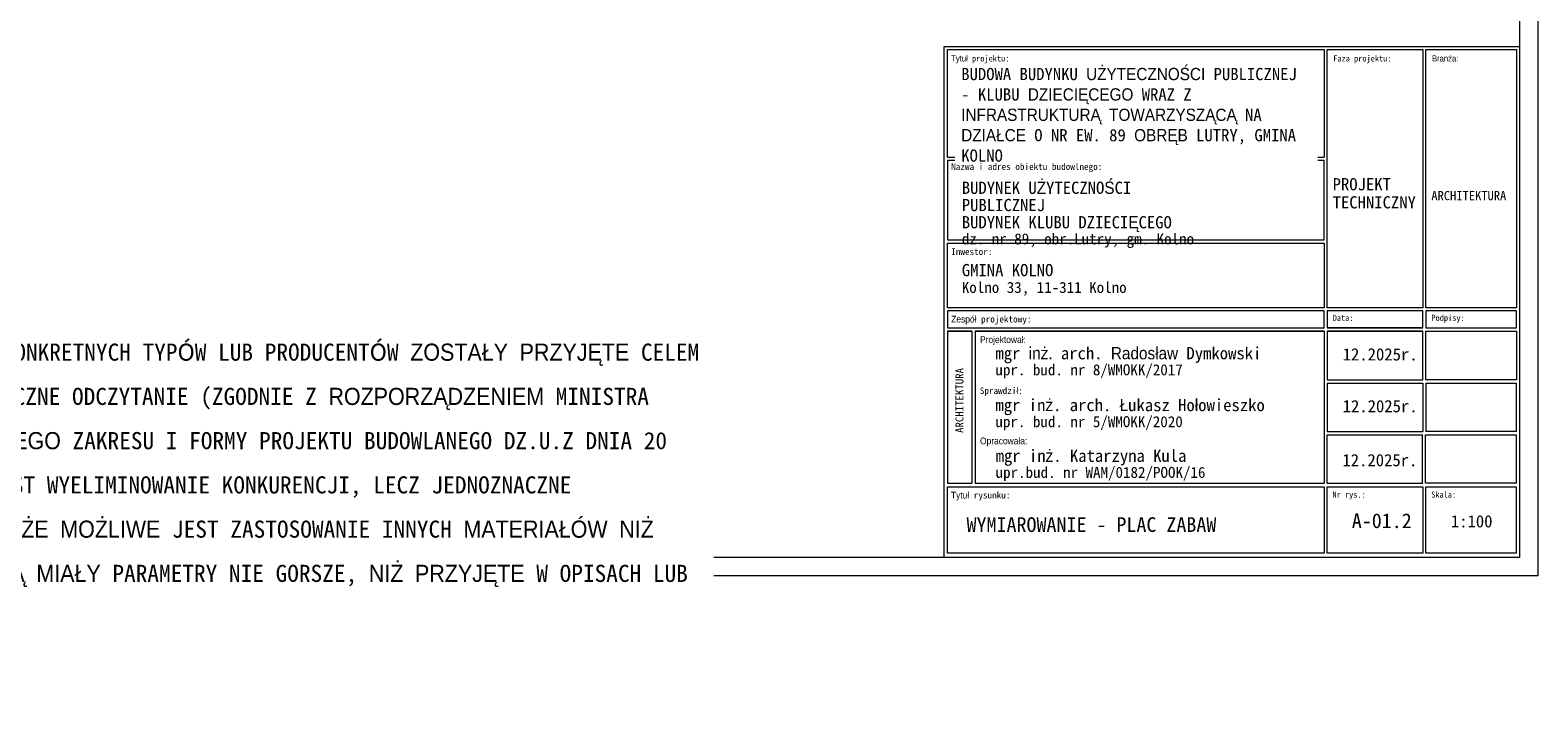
# Model space of a CAD drawing. Header units: feet. Extents: x 7493042 to 7493387, y 5986509 to 5986725.
# Tile 60 of 73: x 7493360 to 7493385, y 5986509 to 5986520. Entities that reach past the tile are written whole.
import ezdxf

# ---------------------------------------------------------------- set-up
doc = ezdxf.new("R2010")
doc.units = ezdxf.units.FT
doc.header["$MEASUREMENT"] = 0
doc.linetypes.add('Kreski i kropki', pattern=[335.138881, 176.388884, -88.194442, 0, -70.555556])
for name, color, linetype, lineweight in [('_k_osie', 142, 'Kreski i kropki', 13), ('_k_tabela', 7, 'CONTINUOUS', 13), ('_k_wymiar', 7, 'CONTINUOUS', 13), ('Obrys', 7, 'CONTINUOUS', 25)]:
    doc.layers.add(name, color=color, linetype=linetype, lineweight=lineweight)
doc.styles.add('GENERATED_STYLE_1', font='MS Gothic.ttf')
doc.styles.add('GENERATED_STYLE_2', font='MS Gothic.ttf')

# ---------------------------------------------------------------- blocks, each defined once
blk = doc.blocks.new('tabela_arch')
at = {"layer": '_k_tabela', "ltscale": 1000}
for p, q in [((-940, 835.8), (0, 835.8)), ((-940, 0), (-940, 835.8)), ((-934.6, 830.5), (-319.3, 830.5)), ((-934.6, 654.9), (-934.6, 830.5)), ((-319.3, 830.5), (-319.3, 654.9)), ((-314.3, 830.5), (-158, 830.5)), ((-314.3, 408.5), (-314.3, 830.5)), ((-158, 830.5), (-158, 408.5)), ((-153, 830.5), (-5, 830.5)), ((-153, 408.5), (-153, 830.5)), ((-5, 830.5), (-5, 408.5)), ((0, 835.8), (0, 0)), ((-934.6, 654.9), (-319.3, 654.9)), ((-934.6, 649.5), (-934.6, 519.2)), ((-934.6, 649.5), (-319.3, 649.5)), ((-319.3, 519.2), (-319.3, 649.5)), ((-934.6, 519.2), (-319.3, 519.2)), ((-934.6, 513.8), (-319.3, 513.8)), ((-934.6, 408.5), (-934.6, 513.8)), ((-319.3, 513.8), (-319.3, 408.5)), ((-319.3, 408.5), (-934.6, 408.5)), ((-319.3, 403.6), (-934.6, 403.6)), ((-934.6, 403.6), (-934.6, 375.6)), ((-319.3, 375.6), (-319.3, 403.6)), ((-158, 408.5), (-314.3, 408.5)), ((-158, 403.6), (-314.3, 403.6)), ((-314.3, 403.6), (-314.3, 375.6)), ((-158, 375.6), (-158, 403.6)), ((-5, 408.5), (-153, 408.5)), ((-5, 403.6), (-153, 403.6)), ((-153, 403.6), (-153, 375.6)), ((-5, 375.6), (-5, 403.6)), ((-934.6, 375.6), (-319.3, 375.6)), ((-934.6, 370.1), (-895, 370.1)), ((-895, 370.1), (-934.6, 370.1)), ((-934.6, 370.1), (-934.6, 121.3)), ((-889.5, 370.1), (-319.3, 370.1)), ((-319.3, 370.1), (-889.5, 370.1)), ((-319.3, 370.1), (-319.3, 121.3)), ((-314.3, 375.6), (-158, 375.6)), ((-158, 375.6), (-314.3, 375.6)), ((-314.3, 370.1), (-158, 370.1)), ((-158, 370.1), (-314.3, 370.1)), ((-314.3, 370.1), (-314.3, 290.8)), ((-158, 290.8), (-158, 370.1)), ((-153, 375.6), (-5, 375.6)), ((-153, 290.8), (-153, 370.1)), ((-153, 370.1), (-5, 370.1)), ((-5, 370.1), (-5, 290.8)), ((-319.3, 285.3), (-319.3, 121.3)), ((-314.3, 290.8), (-158, 290.8)), ((-314.3, 285.3), (-158, 285.3)), ((-314.3, 285.3), (-314.3, 206)), ((-314.3, 285.3), (-314.3, 206)), ((-158, 285.3), (-158, 206)), ((-158, 285.3), (-158, 206)), ((-5, 290.8), (-153, 290.8)), ((-153, 285.3), (-5.4, 285.3)), ((-153, 285.3), (-153, 206)), ((-153, 285.3), (-153, 206)), ((-5.4, 285.3), (-5.4, 206)), ((-5.4, 285.3), (-5.4, 206)), ((-934.6, 200.5), (-934.6, 121.3)), ((-314.6, 200.5), (-314.6, 121.3)), ((-314.3, 206), (-158, 206)), ((-314.3, 200.5), (-158, 200.5)), ((-158.4, 121.3), (-158.4, 200.5)), ((-153.4, 121.3), (-153.4, 200.5)), ((-153.4, 121.3), (-153.4, 200.5)), ((-5, 206), (-153, 206)), ((-153, 200.5), (-5.4, 200.5)), ((-5.4, 200.5), (-5.4, 121.3)), ((-5.4, 200.5), (-5.4, 121.3)), ((-934.6, 121.3), (-895, 121.3)), ((-934.6, 7), (-934.6, 115.8)), ((-934.6, 115.8), (-319.3, 115.8)), ((-889.5, 121.3), (-319.3, 121.3)), ((-319.3, 115.8), (-319.3, 7)), ((-314.3, 121.3), (-158, 121.3)), ((-314.3, 7), (-314.3, 115.8)), ((-314.3, 115.8), (-158, 115.8)), ((-158, 115.8), (-158, 7)), ((-5, 121.3), (-153, 121.3)), ((-153, 7), (-153, 115.8)), ((-153, 115.8), (-5.4, 115.8)), ((-5.4, 115.8), (-5.4, 7)), ((0, 0), (-940, 0)), ((-319.3, 7), (-934.6, 7)), ((-158, 7), (-314.3, 7)), ((-5.4, 7), (-153, 7))]:
    blk.add_line(p, q, dxfattribs=at)
for points in [[(-895, 370.1), (-895, 370.1), (-895, 121.3)], [(-889.5, 370.1), (-889.5, 121.3)]]:
    blk.add_lwpolyline(points, dxfattribs=at)
at = {"layer": '_k_tabela', "attachment_point": 1}
for s, insert, char_height, style in [('\\A1;Tytuł projektu:', (-928.6, 821.1), 10, 'GENERATED_STYLE_2'), ('\\A1;Faza projektu:', (-304.3, 821.1), 10, 'GENERATED_STYLE_2'), ('\\A1;Branża:', (-143, 821.1), 10, 'GENERATED_STYLE_2'), ('\\A1;Nazwa i adres obiektu budowlnego:', (-928.6, 644.8), 11, 'GENERATED_STYLE_2'), ('\\A1;{\\fMS Gothic|b1|i0|c128|p49;ARCHITEKTURA}', (-144, 599.3), 15, 'GENERATED_STYLE_2'), ('\\A1;Inwestor:', (-928.6, 505.6), 11, 'GENERATED_STYLE_1'), ('\\A1;Zespół projektowy:', (-928.6, 395.3), 11, 'GENERATED_STYLE_2'), ('\\A1;Data:', (-305.2, 396.9), 10, 'GENERATED_STYLE_2'), ('\\A1;Podpisy:', (-143.9, 396.9), 10, 'GENERATED_STYLE_2'), ('\\A1;Projektował:', (-881.5, 361.8), 11, 'GENERATED_STYLE_1'), ('\\A1;{\\fMS Gothic|b0|i0|c128|p49;1}2{\\fMS Gothic|b0|i0|c128|p49;.2025r.}', (-288.9, 342.2), 20, 'GENERATED_STYLE_2'), ('\\A1;{\\fMS Gothic|b0|i0|c128|p49;Sprawdzi}ł{\\fMS Gothic|b0|i0|c128|p49;:}', (-881.9, 278.2), 11, 'GENERATED_STYLE_2'), ('\\A1;{\\fMS Gothic|b0|i0|c128|p49;1}2{\\fMS Gothic|b0|i0|c128|p49;.2025r.}', (-288.9, 257.5), 20, 'GENERATED_STYLE_2'), ('\\A1;Opracowała:', (-881.5, 196.2), 11, 'GENERATED_STYLE_2'), ('\\A1;{\\fMS Gothic|b0|i0|c128|p49;1}2{\\fMS Gothic|b0|i0|c128|p49;.2025r.}', (-289.3, 169.2), 20, 'GENERATED_STYLE_2'), ('\\A1;Tytuł rysunku:', (-929, 107.5), 11, 'GENERATED_STYLE_2'), ('\\A1;Nr rys.:', (-305.6, 107.9), 10, 'GENERATED_STYLE_2'), ('\\A1;Skala:', (-144.3, 107.9), 10, 'GENERATED_STYLE_2')]:
    blk.add_mtext(s, dxfattribs=dict(at, insert=insert, char_height=char_height, style=style))
at = {"layer": '_k_tabela', "char_height": 20, "attachment_point": 1, "style": 'GENERATED_STYLE_2'}
for s, insert, width, line_spacing_factor in [('\\A1;{\\fMS Gothic|b0|i0|c128|p49;BUDYNEK U}Ż{\\fMS Gothic|b0|i0|c128|p49;YTECZNO}Ś{\\fMS Gothic|b0|i0|c128|p49;CI PUBLICZNEJ \\P}BUDYNEK {\\fMS Gothic|b0|i0|c128|p49;KLUBU DZIECI}Ę{\\fMS Gothic|b0|i0|c128|p49;CEGO\\P\\H0.9x;dz. nr \\fMS Gothic|b0|i0|c238|p49;89,\\fMS Gothic|b0|i0|c128|p49; obr.\\fMS Gothic|b0|i0|c238|p49;Lutry, gm. Kolno}', (-911.3, 614.6), 400.102, 0.845413), ('\\A1;{\\fMS Gothic|b1|i0|c128|p49;PROJEKT \\fMS Gothic|b1|i0|c238|p49;TECHNICZNY}', (-305.3, 620.4), 151.282, 0.886929)]:
    blk.add_mtext(s, dxfattribs=dict(at, insert=insert, width=width, line_spacing_factor=line_spacing_factor))
for s, insert, line_spacing_factor in [('\\A1;{\\fMS Gothic|b0|i0|c128|p49;GMINA }KOLNO\\P{\\H0.9x;Kolno 33, 11-311 Kolno}', (-911.3, 480), 0.880579), ('\\A1;mgr inż. arch. Radosław Dymkowski\\P{\\H0.9x;upr. bud. nr 8/WMOKK/2017}', (-856.3, 344.1), 0.845413), ('\\A1;{\\fMS Gothic|b0|i0|c128|p49;mgr in}ż{\\fMS Gothic|b0|i0|c128|p49;. arch. }Ł{\\fMS Gothic|b0|i0|c128|p49;ukasz Ho}ł{\\fMS Gothic|b0|i0|c128|p49;owieszko\\P\\H0.9x;upr. bud. nr 5/WMOKK/20\\fMS Gothic|b0|i0|c238|p49;20}', (-856.3, 259.3), 0.845413), ('\\A1;{\\fMS Gothic|b0|i0|c128|p49;mgr in}ż{\\fMS Gothic|b0|i0|c128|p49;. Katarzyna Kula\\H0.9x;\\Pupr.bud. nr WAM/0182/POOK/16\\H1.1111x; }', (-856, 176.4), 0.845413)]:
    blk.add_mtext(s, dxfattribs=dict(at, insert=insert, line_spacing_factor=line_spacing_factor))
at = {"layer": '_k_tabela', "insert": (-921.6, 203.7), "char_height": 13, "attachment_point": 1, "rotation": 90, "line_spacing_factor": 0.845413, "style": 'GENERATED_STYLE_2'}
blk.add_mtext('\\A1;{\\fMS Gothic|b0|i0|c128|p49;ARCHITEKTURA}', dxfattribs=at)
at = {"layer": '_k_tabela', "insert": (-912.2, 800.6), "char_height": 20, "width": 572.544, "attachment_point": 1, "style": 'GENERATED_STYLE_2', "bg_fill": 2}
blk.add_mtext('\\A1;{\\fMS Gothic|b1|i0|c238|p49;BUDOWA BUDYNKU UŻYTECZNOŚCI PUBLICZNEJ - KLUBU DZIECIĘCEGO WRAZ Z INFRASTRUKTURĄ TOWARZYSZĄCĄ NA DZIAŁCE O NR EW. 89 OBRĘB LUTRY, GMINA KOLNO }', dxfattribs=at)

msp = doc.modelspace()

# ---------------------------------------------------------------- linework, layer by layer
at = {"layer": '_k_tabela'}
for points in [[(7493342.984, 5986540.913), (7493384.984, 5986540.913), (7493384.984, 5986511.213), (7493342.984, 5986511.213)], [(7493344.284, 5986540.613), (7493384.684, 5986540.613), (7493384.684, 5986511.513), (7493344.284, 5986511.513)]]:
    msp.add_lwpolyline(points, close=True, dxfattribs=at)

# ---------------------------------------------------------------- texts
at = {"layer": '_k_tabela', "insert": (7493383.563, 5986512.205), "char_height": 0.2, "attachment_point": 1, "style": 'GENERATED_STYLE_1'}
msp.add_mtext('\\A1;1:100', dxfattribs=at)
at = {"layer": '_k_wymiar', "char_height": 0.24, "attachment_point": 1, "line_spacing_factor": 0.880579, "style": 'GENERATED_STYLE_1'}
for s, insert, width in [('\\A1;\\pt1.2;{\\fMS Gothic|b1|i0|c238|p49;WYMIAROWANIE - PLAC ZABAW}', (7493375.649, 5986512.171), 5.29719), ('\\A1;A-01.2', (7493381.944, 5986512.234), 4.14607)]:
    msp.add_mtext(s, dxfattribs=dict(at, insert=insert, width=width))

# ---------------------------------------------------------------- next in the draw order: block references
at = {"layer": '_k_osie', "xscale": 0.01, "yscale": 0.01, "zscale": 0.01}
msp.add_blockref('tabela_arch', (7493384.684, 5986511.513), dxfattribs=at)

# ---------------------------------------------------------------- next in the draw order: texts
at = {"layer": 'Obrys', "color": 1, "lineweight": 20, "insert": (7493348.435, 5986516.458), "char_height": 0.24, "width": 22.96135, "attachment_point": 1, "line_spacing_factor": 1.55, "style": 'GENERATED_STYLE_1', "bg_fill": 2}
msp.add_mtext('{\\fMS Gothic|b0|i0|c128|p49;\\H1.1667x;\\L\\C256;\\P\\fMS Gothic|b1|i0|c238|p49;UWAGA:\\fMS Gothic|b0|i0|c238|p49;\\l\\PDOBRANE W PROJEKCIE URZĄDZENIA I MATERIAŁY ZE WSKAZANIEM KONKRETNYCH TYPÓW LUB PRODUCENTÓW ZOSTAŁY PRZYJĘTE CELEM RZETELNEGO OPRACOWANIA PROJEKTU UMOŻLIWIAJĄCE JEGO JEDNOZNACZNE ODCZYTANIE (ZGODNIE Z ROZPORZĄDZENIEM MINISTRA INFRASTRUKTURY Z DNIA 3 LIPCA 2013 R. W SPRAWIE SZCZEGÓŁOWEGO ZAKRESU I FORMY PROJEKTU BUDOWLANEGO DZ.U.Z DNIA 20 LIPCA 2003 R.) CELEM PODANIA NAZW PRODUCENTÓW I TYPÓW NIE JEST WYELIMINOWANIE KONKURENCJI, LECZ JEDNOZNACZNE OKREŚLENIE PARAMETRÓW MATERIAŁÓW. PROJEKTANT OŚWIADCZA, ŻE MOŻLIWE JEST ZASTOSOWANIE INNYCH MATERIAŁÓW NIŻ ZAPROJEKTOWANE, POD WARUNKIEM, IŻ ZASTOSOWANE MATERIAŁY BĘDĄ MIAŁY PARAMETRY NIE GORSZE, NIŻ PRZYJĘTE W OPISACH LUB POKAZANE NA RYSUNKACH PROJEKTU.\\P\\pi-0.24,l0.24,t0.24,1.2;\\A1;^I\\H0.85718x;\\P^I}', dxfattribs=at)

doc.saveas('drawing.dxf')
